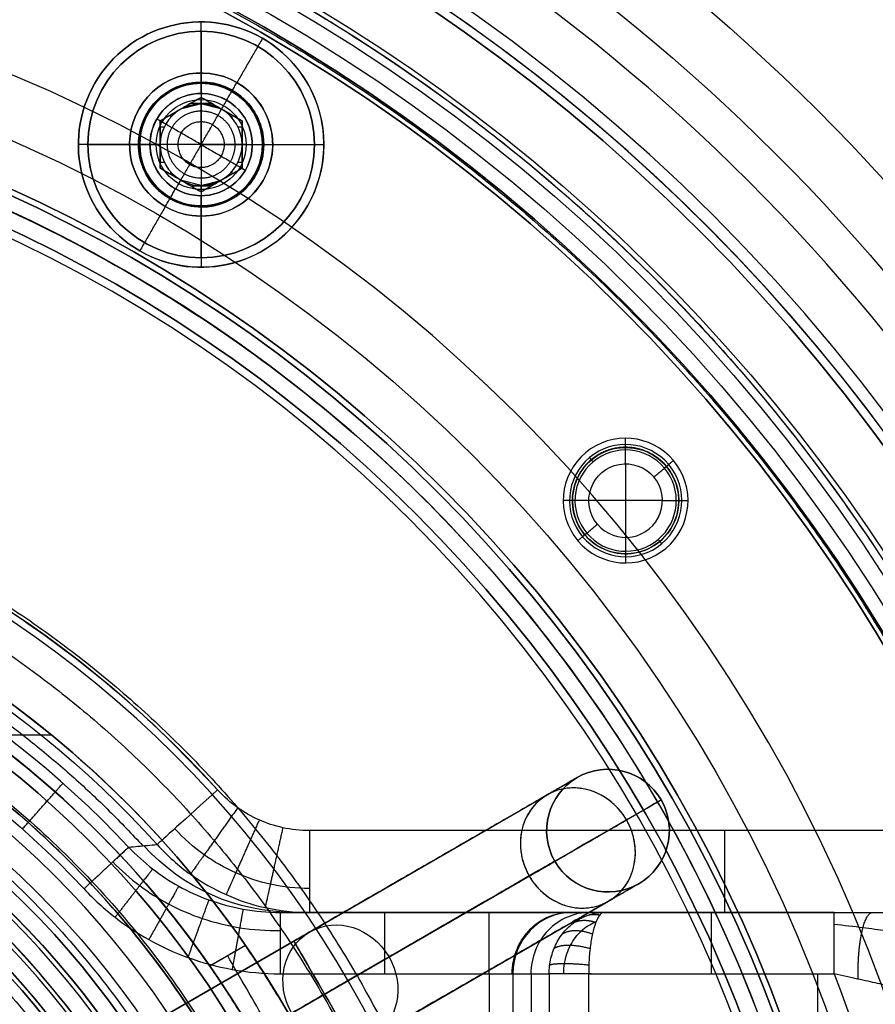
# Model space of a CAD drawing. Header units: millimetres. Extents: x -118 to 2604, y -119 to 118.
# Tile 31 of 41: x 15 to 36, y 13 to 37. Entities that reach past the tile are written whole.
import ezdxf

# ---------------------------------------------------------------- set-up
doc = ezdxf.new("R2010")
doc.units = ezdxf.units.MM
doc.layers.add('Layer 01', color=7, linetype='Continuous', true_color=0x000000)

# ---------------------------------------------------------------- blocks, each defined once
blk = doc.blocks.new('E14-RING-OV76S')
at = {"layer": 'Layer 01', "extrusion": (0, 1, 0)}
for centre, radius in [((0, 0, 2.7), 20.5), ((0, 0, 1.7), 21.5), ((0, 0), 21.5), ((0, 0), 20)]:
    blk.add_arc(centre, radius, 90, 270, dxfattribs=at)
at = {"layer": 'Layer 01', "extrusion": (0, -1, 0)}
for centre, radius in [((0, 0, -1), 20), ((0, 0, -0.85), 21.5), ((0, 0, -0.5), 20)]:
    blk.add_arc(centre, radius, 270, 90, dxfattribs=at)
blk = doc.blocks.new('230-MOGU-DENGZHAO-STEEL')
at = {"layer": 'Layer 01', "extrusion": (0, 1, 0)}
for centre, radius in [((0, 0, -28), 38.466), ((0, 0, -166.5), 113.465)]:
    blk.add_arc(centre, radius, 0, 180, dxfattribs=at)
at = {"layer": 'Layer 01', "extrusion": (0, -1, 0)}
for centre, radius in [((0, 0, 28.265), 36.99), ((0, 0, 86.288), 48.916), ((0, 0, 86.552), 47.44), ((0, 0, 113.001), 56.06), ((0, 0, 113.509), 54.648), ((0, 0, 161), 111.115), ((0, 0, 162.468), 110.804), ((0, 0, 165), 115), ((0, 0, 165), 113.465), ((0, 0, 165.75), 115), ((0, 0, 165.75), 113.465), ((0, 0, 166.5), 115)]:
    blk.add_arc(centre, radius, 0, 180, dxfattribs=at)
at = {"layer": 'Layer 01'}
for points, weights, degree, knots in [([(26.913, -8.004), (26.913, -8.004, 15.878), (15.652, -8.004, 26.913), (0, -8.004, 26.913), (-15.652, -8.004, 26.913), (-26.913, -8.004, 15.878), (-26.913, -8.004, 0)], [1.15206593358, 0.936589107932, 0.950109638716, 1.19262752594, 0.950110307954, 0.936589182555, 1.15206414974], 3, [4.039251, 4.039251, 4.039251, 4.039251, 72.452079, 72.452079, 72.452079, 140.864719, 140.864719, 140.864719, 140.864719]), ([(25.951, -9.154), (25.951, -9.154, 15.31), (15.092, -9.154, 25.951), (0, -9.154, 25.951), (-15.093, -9.154, 25.951), (-25.951, -9.154, 15.31), (-25.951, -9.154, 0)], [1.15206737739, 0.936588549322, 0.950109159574, 1.19262920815, 0.950109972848, 0.936588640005, 1.15206520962], 3, [3.884125, 3.884125, 3.884125, 3.884125, 69.669794, 69.669794, 69.669794, 135.455243, 135.455243, 135.455243, 135.455243]), ([(42.215, -57.409), (42.215, -57.409, 42.215), (0, -57.409, 42.215), (-42.215, -57.409, 42.215), (-42.215, -57.409)], [1, 0.707106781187, 1, 0.707106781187, 1], 2, [76.283581, 76.283581, 76.283581, 152.567161, 152.567161, 228.850742, 228.850742, 228.850742])]:
    blk.add_rational_spline(points, weights, degree=degree, knots=knots, dxfattribs=at)
blk = doc.blocks.new('PANTOP-GUIJIAO-TAO')
at = {"layer": 'Layer 01', "extrusion": (1, 0, 0)}
for centre, radius, start, end in [((0, 0), 19, 180, 0), ((0, 0, 0.4), 19, 180, 0), ((0, 0, -1), 21.105, 90, 270), ((0, 0, -1), 21.905, 90, 270)]:
    blk.add_arc(centre, radius, start, end, dxfattribs=at)
at = {"layer": 'Layer 01', "extrusion": (-1, 0, 0)}
for centre, radius, start, end in [((0, 0, -0.8), 19, 180, 0), ((0, 0, 2.564), 20.996, 270, 90), ((0, 0, 1.869), 20.6, 270, 90), ((0, 0), 20.105, 270, 90), ((0, 0, -0.8), 20.105, 270, 90)]:
    blk.add_arc(centre, radius, start, end, dxfattribs=at)
at = {"layer": 'Layer 01'}
for points in [[(0, 0, 20.105), (0, -0.072, 20.105), (0, -0.143, 20.105), (0, -20.248, 19.961), (0, -20.105, -0.143), (0, -19.962, -20.105), (0, 0, -20.105)], [(0.8, 0, 20.105), (0.8, -0.072, 20.105), (0.8, -0.143, 20.105), (0.8, -20.248, 19.961), (0.8, -20.105, -0.143), (0.8, -19.962, -20.105), (0.8, 0, -20.105)]]:
    blk.add_rational_spline(points, [0.997065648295, 0.998525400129, 1, 0.707106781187, 1, 0.708581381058, 0.997065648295], degree=2, knots=[63.003309, 63.003309, 63.003309, 63.162307, 63.162307, 94.74346, 94.74346, 126.165616, 126.165616, 126.165616], dxfattribs=at)
blk = doc.blocks.new('E14_LED')
at = {"layer": 'Layer 01', "extrusion": (0, 1, 0)}
for centre, radius in [((0, 0, 31.728), 22.5), ((0, 0, 18.372), 18.107)]:
    blk.add_arc(centre, radius, 180, 270, dxfattribs=at)
blk = doc.blocks.new('E14-OV-DENGTOU-2000L')
at = {"layer": 'Layer 01', "extrusion": (-1, 0, 0)}
blk.add_arc((0, 0, -16.6), 16.4, 270, 90, dxfattribs=at)
at = {"layer": 'Layer 01', "extrusion": (1, 0, 0)}
for centre in [(0, 0, 15.7), (0, 0, 17.5)]:
    blk.add_arc(centre, 16.4, 90, 270, dxfattribs=at)
blk = doc.blocks.new('E14-METAL-CAP')
at = {"layer": 'Layer 01'}
for p, q in [((14.206, 33, 19.344), (15.837, 33, 19.344)), ((20.149, 31.612, 13.939), (20.149, 33, 13.939)), ((20.583, 32.306, 14.189), (19.714, 32.306, 13.688)), ((20.581, 31.5, 14.192), (19.712, 31.5, 13.69))]:
    blk.add_line(p, q, dxfattribs=at)
at = {"layer": 'Layer 01', "extrusion": (0, -1, 0)}
for centre, radius, start in [((0, 0, -33), 24, 34.7726), ((0, 0, -17.5), 24, 270), ((0, 0, -17.5), 25, 270), ((0, 0, -2), 24, 270), ((0, 0), 23, 270)]:
    blk.add_arc(centre, radius, start, 90, dxfattribs=at)
at = {"layer": 'Layer 01', "extrusion": (0, 1, 0)}
for centre, radius, end in [((0, 0, 33), 25, 145.4187), ((0, 0, 2), 25, 270), ((0, 0, 1), 23, 270)]:
    blk.add_arc(centre, radius, 90, end, dxfattribs=at)
at = {"layer": 'Layer 01', "extrusion": (-0.866025, 0, -0.5)}
blk.add_arc((-31.5, 0, -24.418), 2, 270, 93.2227, dxfattribs=at)
at = {"layer": 'Layer 01'}
for points, degree in [([(19.714, 31.612, 13.688), (19.714, 33, 13.688)], 1), ([(20.583, 33, 14.189), (19.714, 33, 13.688)], 1), ([(20.583, 33, 14.189), (20.583, 31.612, 14.189)], 1), ([(21.712, 31.5, 10.226), (21.712, 31.319, 10.226), (21.692, 30.97, 10.269), (21.602, 30.472, 10.459), (21.455, 30.049, 10.758), (21.258, 29.729, 11.143), (21.021, 29.533, 11.585), (20.758, 29.477, 12.05), (20.486, 29.563, 12.506), (20.226, 29.787, 12.921), (20, 30.131, 13.268), (19.827, 30.572, 13.524), (19.724, 31.08, 13.673), (19.708, 31.431, 13.696), (19.714, 31.612, 13.688)], 3), ([(20.583, 31.612, 14.189), (19.714, 31.612, 13.688)], 1), ([(22.581, 31.5, 10.728), (22.581, 31.319, 10.728), (22.561, 30.97, 10.771), (22.47, 30.472, 10.96), (22.322, 30.049, 11.259), (22.125, 29.729, 11.644), (21.887, 29.533, 12.085), (21.624, 29.477, 12.55), (21.352, 29.563, 13.006), (21.093, 29.787, 13.422), (20.868, 30.131, 13.769), (20.696, 30.571, 14.025), (20.593, 31.08, 14.175), (20.577, 31.431, 14.198), (20.583, 31.612, 14.189)], 3)]:
    blk.add_open_spline(points, degree=degree, dxfattribs=at)
blk.add_rational_spline([(0, 0, -23), (22.893, 0, -23), (23, 0, -0.107), (23.107, 0, 22.893), (0.107, 0, 23), (0.053, 0, 23), (0, 0, 23)], [0.998085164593, 0.708067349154, 1, 0.707106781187, 1, 0.999039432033, 0.998085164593], degree=2, knots=[0.118486, 0.118486, 0.118486, 36.128316, 36.128316, 72.256631, 72.256631, 72.375117, 72.375117, 72.375117], dxfattribs=at)
blk = doc.blocks.new('48X24X2-PINDIAN')
at = {"layer": 'Layer 01', "extrusion": (-1, 0, 0)}
for centre, radius in [((0, 0), 23.7), ((0, 0, -2), 16.75)]:
    blk.add_arc(centre, radius, 180, 0, dxfattribs=at)
at = {"layer": 'Layer 01', "extrusion": (1, 0, 0)}
for centre, radius in [((0, 0, 1), 23.7), ((0, 0, 2), 23.7), ((0, 0), 16.75)]:
    blk.add_arc(centre, radius, 180, 0, dxfattribs=at)
blk = doc.blocks.new('3-ZHIGAN')
at = {"layer": 'Layer 01'}
for p, q in [((0, -12.883, -150.816), (0, 0.522, -120.423)), ((-1.5, 0, -115.783), (-1.5, 0, -8)), ((1.5, 0, -115.783), (1.5, 0, -8)), ((-1.5, -14.255, -150.211), (-1.5, -0.85, -119.818)), ((1.5, -14.255, -150.211), (1.5, -0.85, -119.818)), ((-1.5, -8), (-1.5, -16.5)), ((1.5, -8), (1.5, -16.5)), ((-1.5, -16.5), (1.5, -16.5)), ((0, -16.5, 1.5), (0, -16.5, -1.5)), ((-1.5, -25.5, -152), (-1.5, -17, -152)), ((1.5, -25.5, -152), (1.5, -17, -152)), ((-1.5, -25.5, -152), (1.5, -25.5, -152)), ((0, -25.5, -150.5), (0, -25.5, -153.5))]:
    blk.add_line(p, q, dxfattribs=at)
at = {"layer": 'Layer 01', "extrusion": (0, 0, -1)}
for centre, start, end in [((0, 0, 115.783), 270, 90), ((0, 0, 8), 270, 90), ((0, 0, 115.783), 90, 270), ((0, 0, 8), 90, 270)]:
    blk.add_arc(centre, 1.5, start, end, dxfattribs=at)
at = {"layer": 'Layer 01'}
for start, end in [(90, 270), (270, 90)]:
    blk.add_arc((0, 0, -61.891), 1.5, start, end, dxfattribs=at)
at = {"layer": 'Layer 01', "extrusion": (1, 0, 0)}
for centre, radius, start, end in [((-10, -115.783), 11.5, 336.2, 360), ((-8, -8), 9.5, 0, 90), ((-10, -115.783), 8.5, 336.2, 0), ((-8, -8), 6.5, 0, 90), ((-17, -149), 4.5, 270, 336.2), ((-17, -149), 1.5, 270, 336.2)]:
    blk.add_arc(centre, radius, start, end, dxfattribs=at)
at = {"layer": 'Layer 01', "extrusion": (0, -0.403545, -0.91496)}
for centre, start, end in [((0, -47.574, 109.972), 90, 270), ((0, -47.574, 143.189), 270, 90)]:
    blk.add_arc(centre, 1.5, start, end, dxfattribs=at)
at = {"layer": 'Layer 01', "extrusion": (-4.93433e-17, -0.403545, -0.91496)}
blk.add_arc((0, -47.574, 109.972), 1.5, 270, 90, dxfattribs=at)
at = {"layer": 'Layer 01', "extrusion": (0, 0.403545, 0.91496)}
for start, end in [(270, 90), (90, 270)]:
    blk.add_arc((0, -47.574, -126.581), 1.5, start, end, dxfattribs=at)
at = {"layer": 'Layer 01', "extrusion": (0, 1, 0)}
for centre, start, end in [((0, 0, -8), 270, 90), ((0, 0, -8), 90, 270), ((0, 0, -16.5), 270, 90), ((0, 0, -16.5), 90, 270), ((0, -152, -21.25), 270, 90), ((0, -152, -21.25), 90, 270), ((0, -152, -25.5), 90, 270)]:
    blk.add_arc(centre, 1.5, start, end, dxfattribs=at)
at = {"layer": 'Layer 01', "extrusion": (0, -1, 0)}
for centre, start, end in [((0, 0, 12.25), 90, 270), ((0, 0, 12.25), 270, 90), ((0, -152, 17), 90, 270), ((0, -152, 17), 270, 90), ((0, -152, 25.5), 90, 270)]:
    blk.add_arc(centre, 1.5, start, end, dxfattribs=at)
at = {"layer": 'Layer 01', "extrusion": (-5.47268e-22, -0.403545, -0.91496)}
blk.add_arc((0, -47.574, 143.189), 1.5, 90, 270, dxfattribs=at)
at = {"layer": 'Layer 01'}
for points in [[(0, 1.5, -115.783), (0, 1.5, -8)], [(0, -12.883, -150.816), (0, 0.522, -120.423)], [(0, -1.5, -8), (0, -1.5, -115.783)], [(0, -2.223, -119.213), (0, -15.628, -149.605)], [(0, -8, 1.5), (0, -16.5, 1.5)], [(0, -16.5, -1.5), (0, -8, -1.5)], [(0, -25.5, -153.5), (0, -17, -153.5)], [(0, -17, -150.5), (0, -25.5, -150.5)]]:
    blk.add_open_spline(points, degree=1, dxfattribs=at)
for points, knots in [([(0, -2.223, -119.213), (-1.5, -2.223, -119.213), (-1.5, -0.85, -119.818), (-1.5, 0.522, -120.423), (0, 0.522, -120.423)], [4.712389, 4.712389, 4.712389, 7.068583, 7.068583, 9.424778, 9.424778, 9.424778]), ([(0, 0.522, -120.423), (1.5, 0.522, -120.423), (1.5, -0.85, -119.818), (1.5, -2.223, -119.213), (0, -2.223, -119.213)], [0, 0, 0, 2.356194, 2.356194, 4.712389, 4.712389, 4.712389])]:
    blk.add_rational_spline(points, [1, 0.707106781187, 1, 0.707106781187, 1], degree=2, knots=knots, dxfattribs=at)
for points, weights in [([(-1.5, -0.85, -119.818), (-1.5, 0, -117.89), (-1.5, 0, -115.783)], [1, 0.919719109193, 0.88344757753]), ([(-1.5, 0, -8), (-1.5, 0), (-1.5, -8)], [1, 0.707106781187, 1]), ([(1.5, -0.85, -119.818), (1.5, 0, -117.89), (1.5, 0, -115.783)], [1, 0.919719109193, 0.88344757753]), ([(1.5, 0, -8), (1.5, 0), (1.5, -8)], [1, 0.707106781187, 1]), ([(0, -2.223, -119.213), (0, -1.5, -117.574), (0, -1.5, -115.783)], [1, 0.919719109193, 0.88344757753]), ([(-1.5, -17, -152), (-1.5, -15.044, -152), (-1.5, -14.255, -150.211)], [1, 0.787387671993, 0.883447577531]), ([(1.5, -17, -152), (1.5, -15.044, -152), (1.5, -14.255, -150.211)], [1, 0.787387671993, 0.883447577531]), ([(0, -17, -150.5), (0, -16.022, -150.5), (0, -15.628, -149.605)], [1, 0.787387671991, 0.883447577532])]:
    blk.add_rational_spline(points, weights, degree=2, dxfattribs=at)
blk = doc.blocks.new('PANTOP-TABLE-ZHIJIA-ZJ_ASM')
at = {"layer": 'Layer 01', "extrusion": (0, -1, 0), "rotation": 239.9999999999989}
blk.add_blockref('3-ZHIGAN', (29.445, -17, -9.5), dxfattribs=at)
at = {"layer": 'Layer 01', "rotation": 90}
blk.add_blockref('48X24X2-PINDIAN', (0, 6), dxfattribs=at)
blk = doc.blocks.new('ZHIJIA-DIZUO')
at = {"layer": 'Layer 01', "extrusion": (0, -1, 0)}
for centre, radius in [((0, 0, -7.7), 16.5), ((0, 0, -6.85), 16.5), ((0, 0, -6), 24), ((0, 0, -6), 16.5), ((0, 0, -5.9), 24)]:
    blk.add_arc(centre, radius, 270, 90, dxfattribs=at)
at = {"layer": 'Layer 01', "extrusion": (0, 1, 0)}
blk.add_arc((0, 0, 5.8), 23.999, 90, 270, dxfattribs=at)
at = {"layer": 'Layer 01'}
for points in [[(0, 3.776, -23.057), (23.057, 3.776, -23.057), (23.057, 3.776), (23.057, 3.776, 23.057), (0, 3.776, 23.057)], [(0, 2.702, -21.68), (21.68, 2.702, -21.68), (21.68, 2.702), (21.68, 2.702, 21.68), (0, 2.702, 21.68)], [(0, 1.74, -19.71), (19.71, 1.74, -19.71), (19.71, 1.74), (19.71, 1.74, 19.71), (0, 1.74, 19.71)], [(0, 0.958, -17.258), (17.258, 0.958, -17.258), (17.258, 0.958), (17.258, 0.958, 17.258), (0, 0.958, 17.258)]]:
    blk.add_rational_spline(points, [1, 0.707106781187, 1, 0.707106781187, 1], degree=2, knots=[48.087699, 48.087699, 48.087699, 96.175397, 96.175397, 144.263096, 144.263096, 144.263096], dxfattribs=at)
blk = doc.blocks.new('GUIJIAO-DIAN')
at = {"layer": 'Layer 01'}
for p, q in [((1.3, -28.576, -25.069), (4.1, -28.576, -25.069)), ((4.5, -30.776, -25.069), (4.5, -28.976, -25.069)), ((1.3, -29.876, -26.369), (4.1, -29.876, -26.369)), ((1.3, -29.876, -23.769), (4.1, -29.876, -23.769)), ((4.5, -29.876, -25.969), (4.5, -29.876, -24.169)), ((1.3, -31.176, -25.069), (4.1, -31.176, -25.069))]:
    blk.add_line(p, q, dxfattribs=at)
at = {"layer": 'Layer 01', "extrusion": (-1, 0, 0)}
for centre, radius, start, end in [((0, 0), 42.1, 180, 0), ((0, 0, -1.3), 42.1, 180, 0), ((0, 0, -1.3), 35.9, 180, 0), ((29.876, -25.069, -1.3), 1.3, 140, 320), ((29.876, -25.069, -4.1), 1.3, 140, 320), ((29.876, -25.069, -1.3), 1.3, 320, 140), ((29.876, -25.069, -4.5), 0.9, 140, 320)]:
    blk.add_arc(centre, radius, start, end, dxfattribs=at)
at = {"layer": 'Layer 01', "extrusion": (1, 0, 0)}
for centre, radius, start, end in [((0, 0, 0.65), 42.1, 180, 0), ((0, 0), 35.9, 180, 0), ((0, 0, 0.65), 35.9, 180, 0), ((-29.876, -25.069, 2.7), 1.3, 220, 40), ((-29.876, -25.069, 2.7), 1.3, 40, 220), ((-29.876, -25.069, 4.1), 1.3, 40, 220), ((-29.876, -25.069, 4.5), 0.9, 40, 220)]:
    blk.add_arc(centre, radius, start, end, dxfattribs=at)
at = {"layer": 'Layer 01'}
for points in [[(4.5, -28.976, -25.069), (4.1, -28.576, -25.069)], [(1.3, -28.88, -24.233), (4.1, -28.88, -24.233)], [(4.1, -28.88, -24.233), (4.5, -29.186, -24.49)], [(4.5, -29.876, -25.969), (4.1, -29.876, -26.369)], [(4.5, -29.876, -24.169), (4.1, -29.876, -23.769)], [(4.5, -30.565, -25.647), (4.1, -30.872, -25.904)], [(4.5, -30.776, -25.069), (4.1, -31.176, -25.069)], [(4.1, -30.872, -25.904), (1.3, -30.872, -25.904)]]:
    blk.add_open_spline(points, degree=1, dxfattribs=at)
blk = doc.blocks.new('M3X8-CT')
at = {"layer": 'Layer 01'}
for p, q in [((0, 2.77), (0.59, 2.77)), ((0, 2.77), (0, 1)), ((7.6, 1.5), (1.901, 1.5)), ((0, 1), (1.1, 1)), ((0.55, 0, -1.155), (0.55, 1, -0.577)), ((0.55, 1, 0.577), (0.55, 1, -0.577)), ((0.55, 1, 0.577), (0.55, 0, 1.155)), ((1.1, 1, -0.433), (1.1, 0.901, -0.433)), ((1.1, 1, 0.433), (1.1, 0.901, 0.433)), ((8, -1.1), (8, 1.1)), ((1.1, 0.75, -0.722), (1.1, 0.75, -0.661)), ((1.1, 0.75, 0.661), (1.1, 0.75, 0.722)), ((1.1, 0.5, -0.866), (0, 0.5, -0.866)), ((1.1, 0.5, 0.866), (0, 0.5, 0.866)), ((1.1, 0.25, 1.01), (1.1, -0.25, 1.01)), ((1.1, 0.25, -1.01), (1.1, -0.25, -1.01)), ((0, 0, -2.77), (0, 0, -1.155)), ((0, 0, 1.155), (0, 0, 2.77)), ((0.55, -1, -0.577), (0.55, 0, -1.155)), ((1.1, 0, 1), (1.1, 0, 1.155)), ((1.1, 0, -1.155), (1.1, 0, -1)), ((8, 0, -1.1), (8, 0, 1.1)), ((0.55, 0, 1.155), (0.55, -1, 0.577)), ((1.1, -0.5, 0.866), (0, -0.5, 0.866)), ((1.1, -0.5, -0.866), (0, -0.5, -0.866)), ((1.1, -0.75, -0.722), (1.1, -0.75, -0.661)), ((1.1, -0.75, 0.661), (1.1, -0.75, 0.722)), ((1.1, -0.901, -0.433), (1.1, -1, -0.433)), ((1.1, -0.901, 0.433), (1.1, -1, 0.433)), ((0, -1), (0, -2.77)), ((0, -1), (1.1, -1)), ((0.55, -1, -0.577), (0.55, -1, 0.577)), ((7.6, -1.5), (1.901, -1.5)), ((0, -2.77), (0.59, -2.77))]:
    blk.add_line(p, q, dxfattribs=at)
at = {"layer": 'Layer 01', "extrusion": (1, 0, 0)}
for centre, radius, start, end in [((0, 0), 2.77, 270, 90), ((0, 0, 0.295), 2.77, 270, 90), ((0, 0, 7.6), 1.5, 270, 90), ((0, 0, 1.1), 1, 300, 0), ((0, 0, 1.1), 1, 0, 60), ((0, 0, 1.1), 1, 60, 90), ((0, 0), 2.77, 90, 270), ((0, 0, 0.295), 2.77, 90, 270), ((0, 0, 1.901), 1.5, 90, 270), ((0, 0, 1.1), 1, 90, 120), ((0, 0, 1.1), 1, 240, 270), ((0, 0, 1.831), 1.529, 90, 270), ((0, 0, 1.1), 1, 120, 180), ((0, 0, 1.1), 1, 180, 240)]:
    blk.add_arc(centre, radius, start, end, dxfattribs=at)
at = {"layer": 'Layer 01', "extrusion": (-1, 0, 0)}
for centre, radius, start, end in [((0, 0, -0.59), 2.77, 90, 270), ((0, 0, -1.831), 1.529, 90, 270), ((0, 0, -1.901), 1.5, 90, 270), ((0, 0, -4.751), 1.5, 90, 270), ((0, 0, -8), 1.1, 90, 270), ((0, 0, -1.1), 1, 240, 270), ((0, 0, -0.59), 2.77, 270, 90), ((0, 0, -1.1), 1, 60, 90), ((0, 0, -4.751), 1.5, 270, 90), ((0, 0, -7.6), 1.5, 270, 90), ((0, 0, -8), 1.1, 270, 90), ((0, 0, -1.1), 1, 270, 300)]:
    blk.add_arc(centre, radius, start, end, dxfattribs=at)
at = {"layer": 'Layer 01', "extrusion": (0, -1, 0)}
blk.add_arc((1.901, 1.6), 0.1, 225.003, 270, dxfattribs=at)
at = {"layer": 'Layer 01', "extrusion": (1.47729e-08, -1, -3.56676e-08)}
blk.add_arc((1.901, -1.6, 0), 0.1, 90, 134.997, dxfattribs=at)
at = {"layer": 'Layer 01'}
for points in [[(1.831, 1.529), (0.59, 2.77)], [(8, 1.1), (7.6, 1.5)], [(0, 1, 0.577), (0, 0, 1.155)], [(0, 1, -0.577), (0, 1, 0.577)], [(1.1, 1, -0.577), (0, 1, -0.577)], [(0, 0, -1.155), (0, 1, -0.577)], [(1.1, 1, 0.577), (0, 1, 0.577)], [(1.1, 1, -0.577), (1.1, 0.5, -0.866)], [(1.1, 1), (1.1, 1, -0.577)], [(1.1, 0.5, 0.866), (1.1, 1, 0.577)], [(1.1, 1, 0.577), (1.1, 1)], [(1.677, 0), (1.1, 1)], [(1.1, 0, -1), (1.1, 0.5, -0.866)], [(1.1, 0, 1), (1.1, 0.5, 0.866)], [(0.59, 0, 2.77), (0, 0, 2.77)], [(0, 0, -2.77), (0.59, 0, -2.77)], [(0, 0, -1.155), (1.1, 0, -1.155)], [(0, -1, -0.577), (0, 0, -1.155)], [(1.831, 0, -1.529), (0.59, 0, -2.77)], [(0.59, 0, 2.77), (1.831, 0, 1.529)], [(1.1, 0, -1.155), (1.1, 0, -1)], [(1.677, 0), (1.1, 0, -1)], [(1.677, 0), (1.1, 0, 1)], [(1.1, 0, 1.155), (1.1, 0, 1)], [(1.1, 0, 1.155), (1.1, 0, 1)], [(1.1, 0, 1), (1.1, -0.5, 0.866)], [(1.1, 0, -1), (1.1, 0, -1.155)], [(1.1, 0, -1.155), (1.1, -0.5, -0.866)], [(1.677, 0), (1.1, -1)], [(1.901, 0, -1.5), (7.6, 0, -1.5)], [(7.6, 0, 1.5), (1.901, 0, 1.5)], [(7.6, 0, -1.5), (8, 0, -1.1)], [(8, 0, 1.1), (7.6, 0, 1.5)], [(0, 0, 1.155), (0, -1, 0.577)], [(1.1, 0, 1.155), (0, 0, 1.155)], [(1.1, -0.5, 0.866), (1.1, 0, 1.155)], [(1.1, -0.5, -0.866), (1.1, 0, -1)], [(1.1, -0.5, 0.866), (1.1, -1, 0.577)], [(1.1, -0.5, -0.866), (1.1, -1, -0.577)], [(0, -1, 0.577), (0, -1, -0.577)], [(1.1, -1, 0.577), (0, -1, 0.577)], [(1.1, -1, -0.577), (0, -1, -0.577)], [(1.1, -1, 0.577), (1.1, -1)], [(1.1, -1), (1.1, -1, -0.577)], [(8, -1.1), (7.6, -1.5)], [(1.831, -1.529), (0.59, -2.77)]]:
    blk.add_open_spline(points, degree=1, dxfattribs=at)
for points, knots in [([(1.83, 0, 1.53), (1.83, 1.53, 1.53), (1.83, 1.53), (1.83, 1.53, -1.53), (1.83, 0, -1.53)], [1.570796, 1.570796, 1.570796, 3.141593, 3.141593, 4.712389, 4.712389, 4.712389]), ([(1.353, 0, 0.562), (1.353, 0.562, 0.562), (1.353, 0.562), (1.353, 0.562, -0.562), (1.353, 0, -0.562)], [3.141593, 3.141593, 3.141593, 4.712389, 4.712389, 6.283185, 6.283185, 6.283185]), ([(1.353, 0, -0.562), (1.353, -0.562, -0.562), (1.353, -0.562), (1.353, -0.562, 0.562), (1.353, 0, 0.562)], [3.141593, 3.141593, 3.141593, 4.712389, 4.712389, 6.283185, 6.283185, 6.283185]), ([(1.83, 0, -1.53), (1.83, -1.53, -1.53), (1.83, -1.53), (1.83, -1.53, 1.53), (1.83, 0, 1.53)], [1.570796, 1.570796, 1.570796, 3.141593, 3.141593, 4.712389, 4.712389, 4.712389])]:
    blk.add_rational_spline(points, [1, 0.707106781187, 1, 0.707106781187, 1], degree=2, knots=knots, dxfattribs=at)
for points, weights in [([(1.831, 1.529), (1.86, 1.5), (1.901, 1.5)], [0.853553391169, 0.853562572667, 1]), ([(1.831, 0, -1.529), (1.86, 0, -1.5), (1.901, 0, -1.5)], [0.853553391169, 0.853562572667, 1]), ([(1.831, 0, 1.529), (1.86, 0, 1.5), (1.901, 0, 1.5)], [0.853553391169, 0.853562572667, 1]), ([(1.901, 0, -1.5), (1.901, -0.621, -1.5), (1.901, -1.061, -1.061)], [1, 0.853553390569, 0.853553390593]), ([(1.831, -1.529), (1.86, -1.5), (1.901, -1.5)], [0.853553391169, 0.853562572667, 1])]:
    blk.add_rational_spline(points, weights, degree=2, dxfattribs=at)
blk = doc.blocks.new('93-DI-ZHAO')
at = {"layer": 'Layer 01'}
for radius, end in [(45.3, 0), (46.5, 360)]:
    blk.add_arc((0, 0, -381.522), radius, 180, end, dxfattribs=at)
blk = doc.blocks.new('TABLE-PEIZHONG')
at = {"layer": 'Layer 01'}
for p, q in [((29.036, -29.994, -13.5), (28.973, -29.994, -13.5)), ((34.577, -29.994, 13.5), (34.577, -29.994, -13.5)), ((27.119, -34.049, -13.5), (28.007, -30.735, -13.5)), ((31.93, -42.044, -15), (31.93, -31.494, -15)), ((27.563, -32.392, -13.5), (27.563, -32.392, 13.5)), ((18, -34.044, -33.775), (18, -44.044, -33.775)), ((18, -34.044, -33.775), (18.25, -34.044, -33.775)), ((18.25, -34.044, -33.775), (18.25, -43.544, -33.775)), ((19.5, -34.044, -35.025), (19.5, -43.544, -35.025)), ((19.5, -34.044, -32.525), (19.5, -43.544, -32.525)), ((19.5, -34.044, -32.275), (19.5, -44.044, -32.275)), ((19.5, -34.044, -35.275), (19.5, -44.044, -35.275)), ((19.5, -34.044, -32.275), (19.5, -34.044, -32.525)), ((19.5, -34.044, -35.025), (19.5, -34.044, -35.275)), ((20.75, -34.044, -33.775), (20.75, -43.544, -33.775)), ((20.75, -34.044, -33.775), (21, -34.044, -33.775)), ((21, -34.044, -33.775), (21, -44.044, -33.775)), ((27.325, -35.842, -15), (41.491, -35.842, -15))]:
    blk.add_line(p, q, dxfattribs=at)
at = {"layer": 'Layer 01', "extrusion": (0, 1, 0)}
for centre, radius, start, end in [((0, 0, -9.223), 26.66, 180, 0), ((0, 0, -33.494), 17, 180, 360), ((-19.5, -33.775, -34.044), 1.25, 240, 60), ((-19.5, -33.775, -34.044), 1.25, 60, 240), ((0, 0, -34.494), 18, 180, 118.0725), ((0, 0, -35.863), 24.284, 223.1102, 136.8898), ((0, 0, -41.323), 45, 199.4712, 160.5288), ((0, 0, -42.684), 45, 199.6094, 160.3906), ((-19.5, -33.775, -43.544), 1.25, 240, 60), ((-19.5, -33.775, -43.544), 1.25, 60, 240), ((0, 0, -44.044), 45, 202.1961, 157.8039), ((0, 0, -44.044), 26.833, 222.1182, 137.8818), ((-19.5, -33.775, -44.044), 1.75, 240, 60), ((-19.5, -33.775, -44.044), 1.5, 240, 60), ((-19.5, -33.775, -44.044), 1.75, 60, 240), ((-19.5, -33.775, -44.044), 1.5, 60, 240)]:
    blk.add_arc(centre, radius, start, end, dxfattribs=at)
at = {"layer": 'Layer 01', "extrusion": (0, -1, 0)}
for centre, radius, start, end in [((0, 0, 29.613), 16.898, 180, 0), ((0, 0, 29.994), 37.485, 338.8912, 21.1088), ((0, 0, 30.389), 17, 180, 360), ((0, 0, 31.942), 17, 180, 0), ((0, 0, 32.777), 43.317, 180, 339.7399), ((19.5, -33.775, 34.044), 1.5, 120, 300), ((19.5, -33.775, 34.044), 1.25, 120, 300), ((19.5, -33.775, 34.044), 1.5, 300, 120), ((19.5, -33.775, 34.044), 1.25, 300, 120), ((0, 0, 34.494), 22.79, 43.1102, 316.8898), ((19.5, -33.775, 38.794), 1.25, 120, 300), ((19.5, -33.775, 38.794), 1.25, 300, 120), ((19.5, -33.775, 39.044), 1.5, 120, 300), ((19.5, -33.775, 39.044), 1.5, 300, 120), ((0, 0, 42.218), 24.84, 42.1182, 317.8818)]:
    blk.add_arc(centre, radius, start, end, dxfattribs=at)
at = {"layer": 'Layer 01', "extrusion": (-9.04851e-07, 1.11471e-06, 1)}
blk.add_arc((28.973, -30.994, -13.5), 1, 89.9951, 165.0012, dxfattribs=at)
at = {"layer": 'Layer 01', "extrusion": (-1, 0, 0)}
for centre, radius, start, end in [((31.494, -13.5, -31.972), 1.5, 180.0001, 270), ((35.994, -13.5, -26.54), 1.5, 180, 270), ((42.044, -17, -32.289), 2, 0, 90)]:
    blk.add_arc(centre, radius, start, end, dxfattribs=at)
at = {"layer": 'Layer 01', "extrusion": (-1, 7.33126e-11, -1.1656e-07)}
blk.add_arc((31.494, -13.5, -34.97), 1.5, 180.0002, 270, dxfattribs=at)
at = {"layer": 'Layer 01', "extrusion": (0.258819, 0.965926, 0)}
blk.add_arc((-36.508, -13.5, -24.168), 1.5, 270, 0, dxfattribs=at)
at = {"layer": 'Layer 01'}
blk.add_arc((26.54, -33.894, -13.5), 0.6, 270, 345, dxfattribs=at)
at = {"layer": 'Layer 01', "extrusion": (0.258819, 0.965926, -4.64529e-12)}
blk.add_arc((-36.508, -13.5, -25.87), 1.5, 270, 0, dxfattribs=at)
at = {"layer": 'Layer 01', "extrusion": (-0.683404, -8.95294e-10, -0.73004)}
blk.add_arc((35.994, -22.79, 0), 1.5, 180, 265, dxfattribs=at)
at = {"layer": 'Layer 01', "extrusion": (1, 0, 0)}
for centre in [(-35.994, -13.5, 21.433), (-35.994, -13.5, 23.986)]:
    blk.add_arc(centre, 1.5, 270, 0, dxfattribs=at)
at = {"layer": 'Layer 01', "extrusion": (0, 0, -1)}
blk.add_arc((-26.54, -33.894, 15), 2.1, 195, 270, dxfattribs=at)
at = {"layer": 'Layer 01', "extrusion": (0.118, -0.993014, 3.38218e-12)}
blk.add_arc((17.037, -20, 41.121), 5, 90.0154, 137.6264, dxfattribs=at)
at = {"layer": 'Layer 01', "extrusion": (-1, 1.72738e-08, -1.53688e-08)}
blk.add_arc((42.044, -17, -22.151), 2, 0, 90, dxfattribs=at)
at = {"layer": 'Layer 01', "extrusion": (-0.670663, 3.65152e-10, -0.741762)}
blk.add_arc((42.044, -26.833, 0), 2, 360, 85, dxfattribs=at)
at = {"layer": 'Layer 01'}
for points, knots in [([(37.282, -27.994, -13.006), (37.282, -28.068, -13.006), (37.267, -28.306, -13.009), (37.159, -28.703, -13.03), (36.896, -29.147, -13.083), (36.492, -29.534, -13.166), (36.036, -29.791, -13.263), (35.565, -29.947, -13.365), (35.175, -29.994, -13.453), (34.97, -29.994, -13.5)], [0, 0, 0, 0, 0.242144, 0.7785, 1.314857, 1.851213, 2.38757, 2.923926, 3.460283, 3.460283, 3.460283, 3.460283]), ([(37.447, -28.229, -14.348), (37.431, -28.392, -14.351), (37.359, -28.741, -14.365), (37.124, -29.258, -14.408), (36.746, -29.744, -14.472), (36.256, -30.142, -14.546), (35.666, -30.446, -14.626), (35.216, -30.566, -14.679), (34.97, -30.603, -14.706), (34.97, -30.603, -14.706)], [0.6557938, 0.6557938, 0.6557938, 0.6557938, 0.7061258, 0.7644006, 0.8249105, 0.8823046, 0.9378734, 1, 1, 1, 1, 1]), ([(28.364, -30.201, -13.5), (28.364, -30.201, -13.585), (28.384, -30.214, -13.835), (28.515, -30.3, -14.222), (28.786, -30.473, -14.573), (29.019, -30.619, -14.72), (29.146, -30.697, -14.771), (29.154, -30.702, -14.774)], [0.0774102, 0.0774102, 0.0774102, 0.0774102, 0.160309, 0.3218096, 0.4862081, 0.6547479, 0.6675075, 0.6675075, 0.6675075, 0.6675075]), ([(17.341, -34.845, -16.234), (17.545, -34.849, -16.024), (17.977, -34.858, -15.644), (18.713, -34.873, -15.177), (19.536, -34.891, -14.822), (20.455, -34.911, -14.596), (21.103, -34.926, -14.553), (21.433, -34.934, -14.561)], [0, 0, 0, 0, 0.191598, 0.376044, 0.571355, 0.780184, 1, 1, 1, 1]), ([(22.151, -43.458, -15.586), (21.829, -43.458, -15.586), (21.209, -43.458, -15.653), (20.335, -43.458, -15.94), (19.536, -43.458, -16.395), (19.07, -43.458, -16.809), (18.854, -43.458, -17.047)], [0, 0, 0, 0, 0.260649, 0.50068, 0.740018, 1, 1, 1, 1])]:
    blk.add_open_spline(points, degree=3, knots=knots, dxfattribs=at)
for points, degree in [([(34.97, -31.494, -15), (35.266, -31.494, -15), (35.824, -31.428, -15), (36.522, -31.203, -15), (37.189, -30.845, -15), (37.811, -30.31, -15), (38.128, -29.879, -15), (38.263, -29.639, -15)], 3), ([(28.973, -29.994, 13.5), (28.973, -29.994, -13.5)], 1), ([(28.973, -29.994, -13.5), (34.97, -29.994, -13.5)], 1), ([(29.357, -31.494, -15), (29.321, -31.362, -15), (29.256, -31.098, -14.965), (29.159, -30.725, -14.808), (29.08, -30.411, -14.562), (29.019, -30.174, -14.247), (28.981, -30.027, -13.885), (28.973, -29.994, -13.628), (28.973, -29.994, -13.5)], 3), ([(27.119, -34.049, -13.5), (28.007, -30.735, -13.5)], 1), ([(28.007, -30.735, -13.5), (28.007, -30.735, 13.5)], 1), ([(28.007, -30.735, -13.5), (28.007, -30.735, -13.628), (28.037, -30.752, -13.885), (28.169, -30.826, -14.247), (28.382, -30.946, -14.562), (28.664, -31.104, -14.808), (29, -31.294, -14.965), (29.239, -31.426, -15), (29.357, -31.494, -15)], 3), ([(29.357, -31.494, -15), (28.568, -34.438, -15)], 1), ([(34.97, -31.494, -15), (29.357, -31.494, -15)], 1), ([(29.357, -31.494, -15), (29.357, -31.494, -15), (29.357, -31.494, -15), (29.357, -31.494, -15)], 3), ([(19.5, -33.293, -33.775), (18.417, -34.044, -34.4)], 1), ([(19.5, -33.293, -33.775), (18.875, -34.044, -32.692)], 1), ([(19.5, -33.293, -33.775), (20.125, -34.044, -34.858)], 1), ([(19.5, -33.293, -33.775), (20.583, -34.044, -33.15)], 1), ([(19.5, -33.293, -33.775), (20.125, -34.044, -34.858)], 1), ([(18.75, -34.044, -32.476), (18.75, -44.044, -32.476)], 1), ([(18.875, -43.544, -32.692), (18.875, -34.044, -32.692)], 1), ([(20.125, -34.044, -34.858), (20.125, -43.544, -34.858)], 1), ([(20.25, -44.044, -35.074), (20.25, -34.044, -35.074)], 1), ([(27.119, -34.049, -13.5), (27.119, -34.049, 13.5)], 1), ([(16.638, -34.494, -15.575), (16.878, -34.494, -15.318), (17.391, -34.494, -14.855), (18.198, -34.494, -14.32), (19.153, -34.494, -13.874), (20.244, -34.494, -13.574), (21.026, -34.494, -13.5), (21.433, -34.494, -13.5)], 3), ([(21.433, -34.494, -13.5), (26.54, -34.494, -13.5)], 1), ([(26.54, -34.494, -13.5), (26.54, -34.494, 13.5)], 1), ([(17.728, -35.863, -16.596), (17.913, -35.87, -16.4), (18.311, -35.884, -16.042), (18.934, -35.906, -15.631), (19.672, -35.932, -15.288), (20.513, -35.962, -15.057), (21.121, -35.983, -15), (21.433, -35.994, -15)], 3), ([(17.728, -35.863, -16.596), (17.802, -36.529, -16.603), (17.951, -37.887, -16.616), (18.182, -39.991, -16.638), (18.343, -41.465, -16.652), (18.426, -42.218, -16.659)], 3), ([(26.54, -35.994, -15), (21.433, -35.994, -15)], 1), ([(21.433, -35.994, -15), (21.508, -36.627, -15), (21.663, -37.919, -15), (21.901, -39.927, -15), (22.067, -41.329, -15), (22.151, -42.044, -15)], 3), ([(18.426, -42.218, -16.659), (18.679, -42.207, -16.378), (19.234, -42.181, -15.892), (20.097, -42.14, -15.406), (21.039, -42.096, -15.088), (21.772, -42.062, -15), (22.151, -42.044, -15)], 3), ([(22.151, -42.044, -15), (42.426, -42.044, -15)], 1), ([(18.25, -43.544, -33.775), (17.75, -44.044, -33.775)], 1), ([(18.625, -44.044, -32.259), (18.875, -43.544, -32.692)], 1), ([(19.5, -43.544, -32.525), (19.5, -44.044, -32.025)], 1), ([(19.5, -43.544, -35.025), (19.5, -44.044, -35.525)], 1), ([(20.125, -43.544, -34.858), (20.375, -44.044, -35.291)], 1), ([(20.75, -43.544, -33.775), (21.25, -44.044, -33.775)], 1), ([(22.151, -44.044, -17), (21.92, -44.044, -17), (21.482, -44.044, -17.053), (20.912, -44.044, -17.244), (20.39, -44.044, -17.536), (20.058, -44.044, -17.825), (19.903, -44.044, -17.996)], 3), ([(41.665, -44.044, -17), (22.151, -44.044, -17)], 1)]:
    blk.add_open_spline(points, degree=degree, dxfattribs=at)
for points, weights, degree in [([(28.021, -30.743, -13.716), (28.148, -30.3, -13.766), (28.516, -30.017, -13.766), (28.978, -30.01, -13.716)], [1.11522949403, 0.963501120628, 0.961613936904, 1.10956794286], 3), ([(34.97, -29.994, -13.5), (34.97, -29.994, -14.356), (34.97, -30.593, -15), (34.97, -31.494, -15)], [1.25449127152, 0.974058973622, 0.925389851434, 1.10848390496], 3), ([(35.558, -29.93, -13.367), (35.539, -29.851, -14.287), (35.684, -30.449, -15), (35.91, -31.382, -15)], [1.2544941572, 0.95728905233, 0.920397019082, 1.14381805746], 3), ([(28.127, -30.803, -14.118), (28.279, -30.435, -14.231), (28.607, -30.179, -14.233), (29.007, -30.127, -14.118)], [1.11523062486, 0.978030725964, 0.963349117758, 1.07118580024], 3), ([(28.331, -30.917, -14.474), (28.499, -30.658, -14.586), (28.762, -30.452, -14.589), (29.065, -30.354, -14.474)], [1.11523177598, 1.00325579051, 0.972888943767, 1.02413123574], 3), ([(28.62, -31.08, -14.757), (28.768, -30.923, -14.823), (28.95, -30.781, -14.826), (29.148, -30.675, -14.757)], [1.11523295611, 1.03576043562, 0.997395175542, 1.00013717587], 3), ([(28.973, -31.279, -14.938), (29.06, -31.206, -14.958), (29.153, -31.135, -14.958), (29.248, -31.068, -14.938)], [1.11523416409, 1.07342616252, 1.04299440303, 1.02393888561], 3), ([(27.103, -34.1, -13.5), (27.103, -34.1, -15), (28.512, -34.615, -15)], [1, 0.707106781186, 1], 2), ([(15.132, -34.494, -17.041), (16.044, -34.494, -18.069), (16.124, -35.863, -18.159)], [0.999999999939, 0.724870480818, 0.966627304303], 2), ([(17.728, -35.863, -16.596), (17.677, -35.053, -16.548), (17.24, -34.494, -16.138), (16.638, -34.494, -15.575)], [1.17157246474, 0.95668320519, 0.943650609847, 1.13247467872], 3), ([(18.316, -35.884, -16.063), (18.279, -35.063, -16.015), (17.909, -34.494, -15.54), (17.398, -34.494, -14.882)], [1.17157246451, 0.954523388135, 0.943409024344, 1.13822937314], 3), ([(18.953, -35.907, -15.642), (18.93, -35.074, -15.6), (18.634, -34.494, -15.071), (18.223, -34.494, -14.335)], [1.17157246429, 0.952163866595, 0.943191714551, 1.14465600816], 3), ([(19.689, -35.933, -15.306), (19.678, -35.086, -15.274), (19.468, -34.494, -14.7), (19.176, -34.494, -13.898)], [1.17157246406, 0.949388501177, 0.942998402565, 1.15240216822], 3), ([(20.525, -35.962, -15.081), (20.522, -35.1, -15.063), (20.412, -34.494, -14.457), (20.258, -34.494, -13.605)], [1.1715724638, 0.946239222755, 0.942860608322, 1.16143662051], 3), ([(21.433, -35.994, -15), (21.433, -35.115, -15), (21.433, -34.494, -14.379), (21.433, -34.494, -13.5)], [1.17157246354, 0.942808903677, 0.94280917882, 1.17157328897], 3), ([(21.496, -44.044, -17.071), (21.249, -44.044, -15.953), (21.072, -43.245, -15.147), (21.065, -42.095, -15.119)], [1.17157287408, 0.946894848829, 0.942882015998, 1.15953437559], 3), ([(22.151, -44.044, -16.993), (22.151, -44.04, -15.824), (22.151, -43.212, -15), (22.151, -42.044, -15)], [1.16980145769, 0.942810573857, 0.943401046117, 1.17157287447], 3), ([(20.394, -44.044, -17.56), (19.756, -44.044, -16.66), (19.283, -43.293, -15.995), (19.239, -42.18, -15.933)], [1.17157287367, 0.953686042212, 0.943326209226, 1.14049337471], 3), ([(20.92, -44.044, -17.261), (20.464, -44.044, -16.234), (20.132, -43.27, -15.484), (20.11, -42.14, -15.434)], [1.17157287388, 0.950459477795, 0.943064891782, 1.14938911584], 3), ([(19.903, -44.044, -17.996), (19.903, -44.044, -17.995), (19.903, -44.044, -17.995), (19.903, -44.044, -17.995)], [1.17157287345, 1.1714798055, 1.1713867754, 1.17129378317], 3)]:
    blk.add_rational_spline(points, weights, degree=degree, dxfattribs=at)
for points, weights, knots in [([(19.088, -33.788, -33.061), (18.374, -33.788, -33.473), (18.786, -33.788, -34.187), (19.198, -33.788, -34.901), (19.912, -33.788, -34.489)], [1, 0.707106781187, 1, 0.707106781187, 1], [0, 0, 0, 1.570796, 1.570796, 3.141593, 3.141593, 3.141593]), ([(19.912, -33.788, -34.489), (20.626, -33.788, -34.077), (20.214, -33.788, -33.363), (19.802, -33.788, -32.649), (19.088, -33.788, -33.061)], [1, 0.707106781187, 1, 0.707106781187, 1], [3.141593, 3.141593, 3.141593, 4.712389, 4.712389, 6.283185, 6.283185, 6.283185]), ([(26.54, -34.494, -13.5), (26.959, -34.494, -13.5), (27.103, -34.1, -13.5), (27.112, -34.075, -13.5), (27.119, -34.049, -13.5)], [0.895281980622, 0.77538043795, 1, 0.982011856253, 0.966233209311], [0.768923, 0.768923, 0.768923, 3.298672, 3.298672, 3.501261, 3.501261, 3.501261]), ([(8.471, -34.494, 15.882), (4.352, -34.494, 18.079), (-0.316, -34.494, 17.997), (-18.313, -34.494, 17.681), (-17.997, -34.494, -0.316), (-17.681, -34.494, -18.313), (0.316, -34.494, -17.997), (16.988, -34.494, -17.704), (17.969, -34.494, -1.059)], [0.870245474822, 0.902995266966, 1, 0.707106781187, 1, 0.707106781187, 1, 0.722690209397, 0.970491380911], [18.910019, 18.910019, 18.910019, 28.274334, 28.274334, 56.548668, 56.548668, 84.823002, 84.823002, 111.592995, 111.592995, 111.592995]), ([(26.54, -35.994, -15), (28.008, -35.994, -15), (28.512, -34.615, -15), (28.544, -34.527, -15), (28.568, -34.438, -15)], [0.895281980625, 0.775380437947, 1, 0.982011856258, 0.966233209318], [0.768923, 0.768923, 0.768923, 3.298672, 3.298672, 3.501261, 3.501261, 3.501261]), ([(18.078, -39.041, 16.628), (10.78, -39.041, 24.562), (0, -39.041, 24.562), (-24.562, -39.041, 24.562), (-24.562, -39.041), (-24.562, -39.041, -24.562), (0, -39.041, -24.562), (10.78, -39.041, -24.562), (18.078, -39.041, -16.628)], [0.853925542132, 0.846170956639, 1, 0.707106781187, 1, 0.707106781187, 1, 0.846170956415, 0.853925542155], [18.578188, 18.578188, 18.578188, 39.128879, 39.128879, 78.257758, 78.257758, 117.386637, 117.386637, 137.937328, 137.937328, 137.937328]), ([(19.903, -44.044, 17.996), (18.845, -44.044, 19.167), (17.656, -44.044, 20.206), (-2.55, -44.044, 37.861), (-20.206, -44.044, 17.656), (-37.861, -44.044, -2.55), (-17.656, -44.044, -20.206), (2.197, -44.044, -37.553), (19.892, -44.044, -18.009)], [0.956281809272, 0.976208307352, 1, 0.707106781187, 1, 0.707106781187, 1, 0.710738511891, 0.992826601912], [38.724916, 38.724916, 38.724916, 42.148647, 42.148647, 84.297295, 84.297295, 126.445942, 126.445942, 168.071967, 168.071967, 168.071967])]:
    blk.add_rational_spline(points, weights, degree=2, knots=knots, dxfattribs=at)

msp = doc.modelspace()

# ---------------------------------------------------------------- linework, layer by layer
at = {"layer": 'Layer 01'}
for p, q in [((19.5, 36.775, -293.191), (19.5, 36.775, -293.991)), ((19.5, 35.525, -291.941), (19.5, 35.525, -290.597)), ((16.5, 33.775, -293.191), (16.5, 33.775, -293.991)), ((17.75, 33.775, -291.941), (17.75, 33.775, -290.597)), ((21.25, 33.775, -291.941), (21.25, 33.775, -290.597)), ((22.5, 33.775, -293.191), (22.5, 33.775, -293.991)), ((19.5, 32.025, -291.941), (19.5, 32.025, -290.597)), ((19.5, 30.775, -293.191), (19.5, 30.775, -293.991))]:
    msp.add_line(p, q, dxfattribs=at)
for centre, radius, start, end in [((0, 0, -292.297), 44.797, 0, 180), ((0, 0, -294.791), 42.25, 0, 180), ((19.5, 33.775, -293.991), 3, 60, 240), ((19.5, 33.775, -293.991), 3, 240, 60), ((0, 0, -293.991), 35.75, 0, 180), ((0, 0, -294.791), 35.397, 0, 180), ((19.5, 33.775, -291.941), 1.75, 60, 240), ((19.5, 33.775, -291.269), 1.75, 60, 240), ((19.5, 33.775, -291.941), 1.75, 240, 60), ((19.5, 33.775, -291.269), 1.75, 240, 60), ((0, 0, -294.391), 34.997, 0, 180), ((0, 0, -292.297), 34.797, 0, 180), ((29.876, 25.069, -293.991), 1.525, 40, 220), ((29.876, 25.069, -290.597), 1.373, 40, 220), ((29.876, 25.069, -293.692), 1.238, 40, 220), ((29.876, 25.069, -293.991), 1.525, 220, 40), ((29.876, 25.069, -290.597), 1.373, 220, 40), ((29.876, 25.069, -293.692), 1.238, 220, 40), ((0, 0, 68.792), 20.6, 270, 90)]:
    msp.add_arc(centre, radius, start, end, dxfattribs=at)
at = {"layer": 'Layer 01', "extrusion": (0, 0, -1)}
for centre, radius, start, end in [((0, 0, 290.597), 44.797, 0, 180), ((0, 0, 291.447), 44.797, 0, 180), ((0, 0, 292.297), 43.197, 0, 180), ((0, 0, 294.391), 42.997, 0, 180), ((0, 0, 292.497), 42.997, 0, 180), ((0, 0, 293.444), 42.997, 0, 180), ((0, 0, 294.791), 42.597, 0, 180), ((0, 0, 293.991), 42.25, 0, 180), ((0, 0, 294.391), 42.25, 0, 180), ((-19.5, 33.775, 293.191), 3, 300, 120), ((-19.5, 33.775, 293.591), 3, 300, 120), ((-19.5, 33.775, 293.191), 3, 120, 300), ((-19.5, 33.775, 293.591), 3, 120, 300), ((0, 0, 294.791), 35.75, 0, 180), ((0, 0, 294.391), 35.75, 0, 180), ((-19.5, 33.775, 290.597), 1.75, 300, 120), ((-19.5, 33.775, 290.597), 1.75, 120, 300), ((0, 0, 292.497), 34.997, 0, 180), ((0, 0, 293.444), 34.997, 0, 180), ((0, 0, -67.923), 21.105, 90, 270), ((0, 0, -66.923), 20.105, 90, 270)]:
    msp.add_arc(centre, radius, start, end, dxfattribs=at)
at = {"layer": 'Layer 01'}
for points, weights, knots in [([(-43.197, 0, -292.297), (-43.197, 43, -292.297), (-0.198, 43.197, -292.297), (42.999, 43.395, -292.297), (43.197, 0.198, -292.297), (43.197, 0.099, -292.297), (43.197, 0, -292.297)], [0.998108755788, 0.70805547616, 1, 0.707106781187, 1, 0.999051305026, 0.998108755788], [0.219783, 0.219783, 0.219783, 67.854086, 67.854086, 135.708173, 135.708173, 135.927955, 135.927955, 135.927955]), ([(-35.397, 0, -294.791), (-35.397, 0.142, -294.791), (-35.396, 0.283, -294.791), (-35.113, 35.679, -294.791), (0.283, 35.396, -294.791), (35.397, 35.115, -294.791), (35.397, 0, -294.791)], [0.99670954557, 0.998345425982, 1, 0.707106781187, 1, 0.708761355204, 0.99670954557], [110.889651, 110.889651, 110.889651, 111.20375, 111.20375, 166.805625, 166.805625, 222.093401, 222.093401, 222.093401]), ([(30.876, 25.908, -292.144), (30.037, 26.908, -292.144), (29.036, 26.069, -292.144), (28.036, 25.23, -292.144), (28.876, 24.229, -292.144)], [1, 0.707106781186, 1, 0.707106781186, 1], [1.570796, 1.570796, 1.570796, 3.141593, 3.141593, 4.712389, 4.712389, 4.712389]), ([(0, 20.105, 66.923), (0.072, 20.105, 66.923), (0.143, 20.105, 66.923), (20.248, 19.961, 66.923), (20.105, -0.143, 66.923), (19.962, -20.105, 66.923), (0, -20.105, 66.923)], [0.997065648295, 0.998525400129, 1, 0.707106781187, 1, 0.708581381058, 0.997065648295], [63.003309, 63.003309, 63.003309, 63.162307, 63.162307, 94.74346, 94.74346, 126.165616, 126.165616, 126.165616])]:
    msp.add_rational_spline(points, weights, degree=2, knots=knots, dxfattribs=at)
for points in [[(19.5, 35.525, -291.941), (19.5, 36.775, -293.191)], [(21, 36.373, -293.191), (20.375, 35.291, -291.941)], [(21, 36.373, -293.191), (21, 36.373, -293.991)], [(20.375, 35.291, -290.597), (20.375, 35.291, -291.941)], [(17.75, 33.775, -291.941), (16.5, 33.775, -293.191)], [(21.25, 33.775, -291.941), (22.5, 33.775, -293.191)], [(18.625, 32.259, -291.941), (18, 31.177, -293.191)], [(18.625, 32.259, -291.941), (18.625, 32.259, -290.597)], [(19.5, 32.025, -291.941), (19.5, 30.775, -293.191)], [(18, 31.177, -293.991), (18, 31.177, -293.191)], [(29.876, 26.307, -293.692), (29.876, 26.594, -293.991)], [(29.08, 26.017, -293.692), (28.993, 26.121, -290.597)], [(31.044, 26.049, -293.991), (30.824, 25.865, -293.692)], [(30.928, 25.951, -290.597), (30.824, 25.865, -293.692)], [(30.824, 25.865, -293.692), (30.928, 25.951, -290.597)], [(28.638, 25.069, -293.692), (28.351, 25.069, -293.991)], [(31.114, 25.069, -293.692), (31.401, 25.069, -293.991)], [(28.927, 24.273, -293.692), (28.708, 24.088, -293.991)], [(28.927, 24.273, -293.692), (28.824, 24.186, -290.597)], [(28.927, 24.273, -293.692), (28.824, 24.186, -290.597)], [(30.672, 24.12, -293.692), (30.758, 24.017, -290.597)], [(29.876, 23.831, -293.692), (29.876, 23.544, -293.991)]]:
    msp.add_open_spline(points, degree=1, dxfattribs=at)

# ---------------------------------------------------------------- block references
at = {"layer": 'Layer 01', "extrusion": (-0.048668, 0.998815, -1.10891e-16)}
msp.add_blockref('230-MOGU-DENGZHAO-STEEL', (0, 75.395), dxfattribs=at)
at = {"layer": 'Layer 01', "extrusion": (0, -1, 1.11022e-16)}
for name, p in [('TABLE-PEIZHONG', (0, -246.552)), ('ZHIJIA-DIZUO', (0, -96.077)), ('PANTOP-TABLE-ZHIJIA-ZJ_ASM', (0, -96.077)), ('E14-RING-OV76S', (0, -54.577))]:
    msp.add_blockref(name, p, dxfattribs=at)
at = {"layer": 'Layer 01', "rotation": 180}
msp.add_blockref('93-DI-ZHAO', (0, 0, 89.225), dxfattribs=at)
at = {"layer": 'Layer 01', "extrusion": (0, -1, 1.11022e-16), "rotation": 90}
for name, p in [('GUIJIAO-DIAN', (0, -295.291)), ('M3X8-CT', (19.5, -293.591, -33.775)), ('E14-OV-DENGTOU-2000L', (0, -75.077))]:
    msp.add_blockref(name, p, dxfattribs=at)
at = {"layer": 'Layer 01', "extrusion": (0, 1, -1.11022e-16), "rotation": 180}
msp.add_blockref('E14-METAL-CAP', (0, -54.577), dxfattribs=at)
at = {"layer": 'Layer 01', "extrusion": (-0.897116, 0.441796, -4.90492e-17), "rotation": 270}
msp.add_blockref('PANTOP-GUIJIAO-TAO', (0, 66.794), dxfattribs=at)
at = {"layer": 'Layer 01', "color": 40, "true_color": 0xffb500, "extrusion": (0, -1, 1.11022e-16)}
msp.add_blockref('E14_LED', (0, -35.228), dxfattribs=at)

doc.saveas('drawing.dxf')
